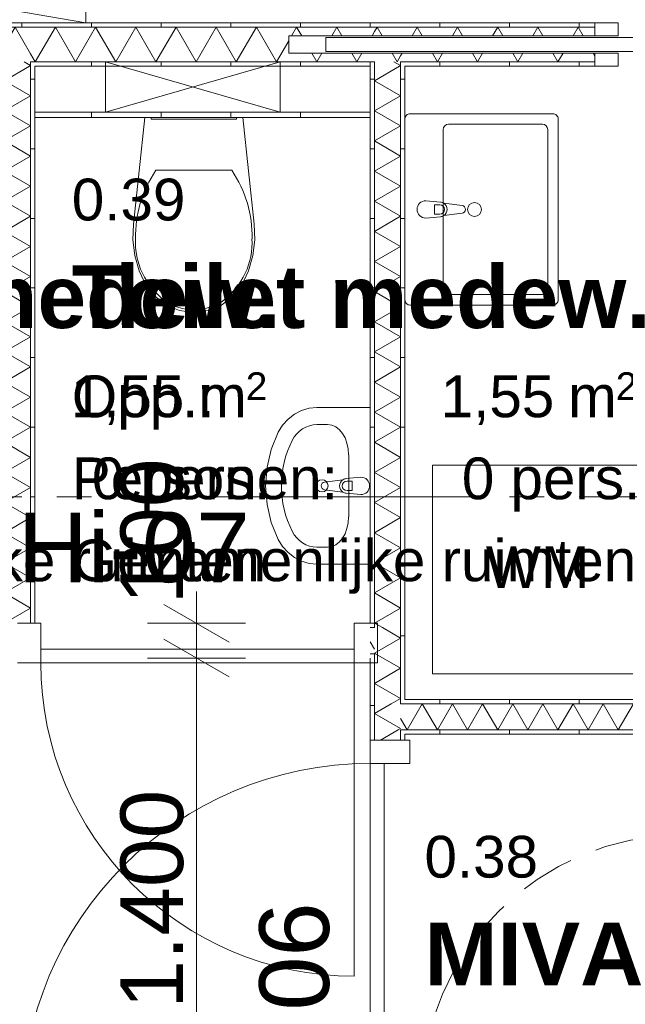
# Model space of a CAD drawing. Header units: millimetres. Extents: x 10 to 584, y 10 to 831.
# Tile 59 of 79: x 338 to 355, y 605 to 633. Entities that reach past the tile are written whole.
import ezdxf
from ezdxf.xclip import XClip

# ---------------------------------------------------------------- set-up
doc = ezdxf.new("R2010")
doc.units = ezdxf.units.MM
doc.header["$MEASUREMENT"] = 0
doc.header["$XCLIPFRAME"] = 0
doc.linetypes.add('B0204', pattern=[13, 10, -1, 1, -1])
doc.linetypes.add('B0701', pattern=[2.3412, 1.56, -0.7812])
for name, color, linetype in [('22 NC Binnenwanden', 7, 'Continuous'), ('22 NC Binnenwanden Deuren', 7, 'Continuous'), ('22 NC Binnenwanden Deurlabels', 7, 'Continuous'), ('22 NC Binnenwanden Doorsnede-arcering', 7, 'Continuous'), ('22 NC Binnenwanden Laagscheidingslijnen', 7, 'Continuous'), ('23 Vloeren', 7, 'Continuous'), ('73 Keuken', 7, 'Continuous'), ('74 Sanitair', 7, 'Continuous'), ('82 Interieur', 7, 'Continuous'), ('A Stramien', 7, 'Continuous'), ('Maatvoering 1_ 50_100', 7, 'Continuous'), ('Z Brandcompartimenten PLG', 7, 'Continuous'), ('Z Ruimtefuncties', 7, 'Continuous')]:
    doc.layers.add(name, color=color, linetype=linetype)
doc.styles.add('GENERATED_STYLE_1', font='txt')
doc.styles.add('GENERATED_STYLE_2', font='txt')
pattern_1 = [(270, (78, 259.1879), (2, 0), [])]
pattern_2 = [(180, (78, 259.1879), (0, 2), [])]
pattern_3 = [(90, (78, 259.1879), (-2, 0), [])]

# ---------------------------------------------------------------- blocks, each defined once
blk = doc.blocks.new('*X161')
at = {"layer": '22 NC Binnenwanden Doorsnede-arcering', "color": 7, "linetype": 'Continuous', "lineweight": 0}
for p, q in [((349.355, 632.688), (349.21, 632.438)), ((349.355, 632.688), (349.499, 632.438)), ((350.509, 632.688), (350.365, 632.438)), ((350.509, 632.688), (350.654, 632.438)), ((351.664, 632.688), (351.52, 632.438)), ((351.664, 632.688), (351.808, 632.438)), ((352.819, 632.688), (352.674, 632.438)), ((352.819, 632.688), (352.963, 632.438)), ((353.973, 632.688), (353.829, 632.438)), ((353.973, 632.688), (354.118, 632.438))]:
    blk.add_line(p, q, dxfattribs=at)
blk = doc.blocks.new('*X162')
at = {"layer": '22 NC Binnenwanden Doorsnede-arcering', "color": 7, "linetype": 'Continuous', "lineweight": 0}
for p, q in [((348.922, 631.938), (348.875, 631.857)), ((349.788, 631.938), (349.932, 631.688)), ((350.076, 631.938), (349.932, 631.688)), ((350.942, 631.938), (351.087, 631.688)), ((351.231, 631.938), (351.087, 631.688)), ((352.097, 631.938), (352.241, 631.688)), ((352.386, 631.938), (352.241, 631.688)), ((353.252, 631.938), (353.396, 631.688)), ((353.54, 631.938), (353.396, 631.688)), ((354.406, 631.938), (354.455, 631.854))]:
    blk.add_line(p, q, dxfattribs=at)
blk = doc.blocks.new('*X164')
at = {"layer": '22 NC Binnenwanden Doorsnede-arcering', "color": 7, "linetype": 'Continuous', "lineweight": 0}
for p in [(348.633, 631.938), (348.875, 631.857)]:
    blk.add_line(p, (348.777, 631.688), dxfattribs=at)
blk = doc.blocks.new('*X165')
at = {"layer": '22 NC Binnenwanden Doorsnede-arcering', "color": 7, "linetype": 'Continuous', "lineweight": 0}
for q in [(348.125, 632.558), (348.344, 632.438)]:
    blk.add_line((348.2, 632.688), q, dxfattribs=at)
blk = doc.blocks.new('*X166')
at = {"layer": '22 NC Binnenwanden Doorsnede-arcering', "color": 7, "linetype": 'Continuous', "lineweight": 0}
for p, q in [((338.962, 632.688), (338.385, 631.688)), ((338.962, 632.688), (339.54, 631.688)), ((340.117, 632.688), (339.54, 631.688)), ((340.117, 632.688), (340.694, 631.688)), ((341.272, 632.688), (340.694, 631.688)), ((341.272, 632.688), (341.849, 631.688)), ((342.426, 632.688), (341.849, 631.688)), ((342.426, 632.688), (343.004, 631.688)), ((343.581, 632.688), (343.004, 631.688)), ((343.581, 632.688), (344.158, 631.688)), ((344.736, 632.688), (344.158, 631.688)), ((344.736, 632.688), (345.313, 631.688)), ((345.89, 632.688), (345.746, 632.438)), ((345.89, 632.688), (346.035, 632.438)), ((347.045, 632.688), (346.901, 632.438)), ((347.045, 632.688), (347.19, 632.438)), ((348.125, 632.558), (348.056, 632.438)), ((345.665, 632.297), (345.313, 631.688)), ((338.25, 631.922), (338.385, 631.688)), ((346.324, 631.938), (346.468, 631.688)), ((346.612, 631.938), (346.468, 631.688)), ((347.478, 631.938), (347.623, 631.688)), ((347.767, 631.938), (347.623, 631.688))]:
    blk.add_line(p, q, dxfattribs=at)
blk = doc.blocks.new('*X167')
at = {"layer": '22 NC Binnenwanden Doorsnede-arcering', "color": 7, "linetype": 'Continuous', "lineweight": 0}
for q in [(337.5, 632.155), (338.25, 631.922)]:
    blk.add_line((337.808, 632.688), q, dxfattribs=at)
blk = doc.blocks.new('*X345')
at = {"layer": '22 NC Binnenwanden Doorsnede-arcering', "color": 7, "linetype": 'Continuous', "lineweight": 0}
for q in [(338.061, 631.688), (338.222, 631.563)]:
    blk.add_line((338.25, 631.579), q, dxfattribs=at)
blk = doc.blocks.new('*X346')
at = {"layer": '22 NC Binnenwanden Doorsnede-arcering', "color": 7, "linetype": 'Continuous', "lineweight": 0}
for p, q in [((338.222, 631.563), (337.5, 631.146)), ((338.25, 630.713), (337.5, 631.146)), ((338.25, 630.713), (337.5, 630.28)), ((338.25, 629.847), (337.5, 630.28)), ((338.25, 629.847), (337.5, 629.414)), ((338.25, 628.981), (337.5, 629.414)), ((338.25, 628.981), (337.5, 628.548)), ((338.25, 628.115), (337.5, 628.548)), ((338.25, 628.115), (337.5, 627.682)), ((338.25, 627.249), (337.5, 627.682)), ((338.25, 627.249), (337.5, 626.816)), ((338.25, 626.383), (337.5, 626.816)), ((338.25, 626.383), (337.5, 625.95)), ((338.25, 625.517), (337.5, 625.95)), ((338.25, 625.517), (337.5, 625.084)), ((338.25, 624.651), (337.5, 625.084)), ((338.25, 624.651), (337.5, 624.218)), ((338.25, 623.785), (337.5, 624.218)), ((338.25, 623.785), (337.5, 623.352)), ((338.25, 622.919), (337.5, 623.352)), ((338.25, 622.919), (337.5, 622.486)), ((338.25, 622.053), (337.5, 622.486)), ((338.25, 622.053), (337.5, 621.62)), ((338.25, 621.187), (337.5, 621.62)), ((338.25, 621.187), (337.5, 620.754)), ((338.25, 620.32), (337.5, 620.754)), ((338.25, 620.32), (337.5, 619.887)), ((338.25, 619.454), (337.5, 619.887)), ((338.25, 619.454), (337.5, 619.021)), ((338.25, 618.588), (337.5, 619.021)), ((338.25, 618.588), (337.5, 618.155)), ((338.25, 617.722), (337.5, 618.155)), ((338.25, 617.722), (337.5, 617.289)), ((338.25, 616.856), (337.5, 617.289)), ((338.25, 616.856), (337.5, 616.423)), ((338.25, 615.99), (337.5, 616.423)), ((338.25, 615.99), (337.5, 615.557)), ((337.51, 615.551), (337.5, 615.557))]:
    blk.add_line(p, q, dxfattribs=at)
blk = doc.blocks.new('*X382')
at = {"layer": '22 NC Binnenwanden Doorsnede-arcering', "color": 7, "linetype": 'Continuous', "lineweight": 0}
for q in [(348.686, 631.688), (348.847, 631.563)]:
    blk.add_line((348.875, 631.579), q, dxfattribs=at)
blk = doc.blocks.new('*X386')
at = {"layer": '22 NC Binnenwanden Doorsnede-arcering', "color": 7, "linetype": 'Continuous', "lineweight": 0}
blk.add_line((348.807, 612.487), (348.295, 612.191), dxfattribs=at)
blk = doc.blocks.new('*X388')
at = {"layer": '22 NC Binnenwanden Doorsnede-arcering', "color": 7, "linetype": 'Continuous', "lineweight": 0}
for p, q in [((348.606, 613.237), (348.125, 612.959)), ((348.875, 612.526), (348.125, 612.959)), ((348.875, 612.526), (348.807, 612.487))]:
    blk.add_line(p, q, dxfattribs=at)
blk = doc.blocks.new('*X389')
at = {"layer": '22 NC Binnenwanden Doorsnede-arcering', "color": 7, "linetype": 'Continuous', "lineweight": 0}
for p, q in [((348.875, 614.258), (348.151, 614.676)), ((348.875, 614.258), (348.125, 613.825)), ((348.875, 613.392), (348.125, 613.825)), ((348.875, 613.392), (348.606, 613.237))]:
    blk.add_line(p, q, dxfattribs=at)
blk = doc.blocks.new('*X390')
at = {"layer": '22 NC Binnenwanden Doorsnede-arcering', "color": 7, "linetype": 'Continuous', "lineweight": 0}
for p, q in [((348.875, 615.124), (348.352, 615.426)), ((348.875, 615.124), (348.125, 614.691)), ((348.151, 614.676), (348.125, 614.691))]:
    blk.add_line(p, q, dxfattribs=at)
blk = doc.blocks.new('*X391')
at = {"layer": '22 NC Binnenwanden Doorsnede-arcering', "color": 7, "linetype": 'Continuous', "lineweight": 0}
for p, q in [((348.847, 631.563), (348.125, 631.146)), ((348.875, 630.713), (348.125, 631.146)), ((348.875, 630.713), (348.125, 630.28)), ((348.875, 629.847), (348.125, 630.28)), ((348.875, 629.847), (348.125, 629.414)), ((348.875, 628.981), (348.125, 629.414)), ((348.875, 628.981), (348.125, 628.548)), ((348.875, 628.115), (348.125, 628.548)), ((348.875, 628.115), (348.125, 627.682)), ((348.875, 627.249), (348.125, 627.682)), ((348.875, 627.249), (348.125, 626.816)), ((348.875, 626.383), (348.125, 626.816)), ((348.875, 626.383), (348.125, 625.95)), ((348.875, 625.517), (348.125, 625.95)), ((348.875, 625.517), (348.125, 625.084)), ((348.875, 624.651), (348.125, 625.084)), ((348.875, 624.651), (348.125, 624.218)), ((348.875, 623.785), (348.125, 624.218)), ((348.875, 623.785), (348.125, 623.352)), ((348.875, 622.919), (348.125, 623.352)), ((348.875, 622.919), (348.125, 622.486)), ((348.875, 622.053), (348.125, 622.486)), ((348.875, 622.053), (348.125, 621.62)), ((348.875, 621.187), (348.125, 621.62)), ((348.875, 621.187), (348.125, 620.754)), ((348.875, 620.32), (348.125, 620.754)), ((348.875, 620.32), (348.125, 619.887)), ((348.875, 619.454), (348.125, 619.887)), ((348.875, 619.454), (348.125, 619.021)), ((348.875, 618.588), (348.125, 619.021)), ((348.875, 618.588), (348.125, 618.155)), ((348.875, 617.722), (348.125, 618.155)), ((348.875, 617.722), (348.125, 617.289)), ((348.875, 616.856), (348.125, 617.289)), ((348.875, 616.856), (348.125, 616.423)), ((348.875, 615.99), (348.125, 616.423)), ((348.875, 615.99), (348.125, 615.557)), ((348.352, 615.426), (348.125, 615.557))]:
    blk.add_line(p, q, dxfattribs=at)
blk = doc.blocks.new('*X392')
at = {"layer": '22 NC Binnenwanden Doorsnede-arcering', "color": 7, "linetype": 'Continuous', "lineweight": 0}
blk.add_line((348.125, 614.806), (348, 615.023), dxfattribs=at)
blk = doc.blocks.new('*X406')
at = {"layer": '22 NC Binnenwanden Doorsnede-arcering', "color": 7, "linetype": 'Continuous', "lineweight": 0}
blk.add_line((349, 612.601), (348.875, 612.818), dxfattribs=at)
blk = doc.blocks.new('*X407')
at = {"layer": '22 NC Binnenwanden Doorsnede-arcering', "color": 7, "linetype": 'Continuous', "lineweight": 0}
for p, q in [((349.066, 612.487), (349.499, 613.237)), ((349.932, 612.487), (349.499, 613.237)), ((349.932, 612.487), (350.365, 613.237)), ((350.798, 612.487), (350.365, 613.237)), ((350.798, 612.487), (351.231, 613.237)), ((351.664, 612.487), (351.231, 613.237)), ((351.664, 612.487), (352.097, 613.237)), ((352.53, 612.487), (352.097, 613.237)), ((352.53, 612.487), (352.963, 613.237)), ((353.396, 612.487), (352.963, 613.237)), ((353.396, 612.487), (353.829, 613.237)), ((354.262, 612.487), (353.829, 613.237)), ((354.262, 612.487), (354.695, 613.237)), ((355.128, 612.487), (354.695, 613.237)), ((355.128, 612.487), (355.561, 613.237)), ((355.994, 612.487), (355.561, 613.237)), ((355.994, 612.487), (356.427, 613.237)), ((356.86, 612.487), (356.427, 613.237)), ((356.86, 612.487), (357.293, 613.237)), ((357.726, 612.487), (357.293, 613.237)), ((357.726, 612.487), (358.159, 613.237)), ((358.592, 612.487), (358.159, 613.237)), ((358.592, 612.487), (359.025, 613.237)), ((359.458, 612.487), (359.025, 613.237)), ((359.458, 612.487), (359.891, 613.237)), ((360.324, 612.487), (359.891, 613.237)), ((360.324, 612.487), (360.757, 613.237)), ((361.19, 612.487), (360.757, 613.237)), ((361.19, 612.487), (361.623, 613.237)), ((362.056, 612.487), (361.623, 613.237)), ((362.056, 612.487), (362.489, 613.237)), ((362.875, 612.569), (362.489, 613.237)), ((349.066, 612.487), (349, 612.601))]:
    blk.add_line(p, q, dxfattribs=at)
blk = doc.blocks.new('Drawing_2_2', base_point=(78, 259.188))
at = {"layer": '22 NC Binnenwanden Doorsnede-arcering', "linetype": 'Continuous', "lineweight": 0, "true_color": 0x000000}
h = blk.add_hatch(dxfattribs=at)
h.set_pattern_fill('930_Lijnen_vert_200_0002', color=18, style=0, pattern_type=2)
h.set_pattern_definition(pattern_1)
h.paths.add_polyline_path([(354.455, 632.813), (322.75, 632.813), (322.75, 632.688), (354.455, 632.688)])
h = blk.add_hatch(dxfattribs=at)
h.set_pattern_fill('930_Lijnen_vert_200_0002', color=18, style=0, pattern_type=2)
h.set_pattern_definition(pattern_1)
h.paths.add_polyline_path([(338.25, 631.563), (338.375, 631.563), (338.375, 631.688), (338.25, 631.688)])
h = blk.add_hatch(dxfattribs=at)
h.set_pattern_fill('930_Lijnen_vert_200_0002', color=18, style=0, pattern_type=2)
h.set_pattern_definition(pattern_1)
h.paths.add_polyline_path([(338.375, 631.563), (348, 631.563), (348, 631.688), (338.375, 631.688)])
h = blk.add_hatch(dxfattribs=at)
h.set_pattern_fill('930_Lijnen_vert_200_0002', color=18, style=0, pattern_type=2)
h.set_pattern_definition(pattern_1)
h.paths.add_polyline_path([(348, 631.563), (348.125, 631.563), (348.125, 631.688), (348, 631.688)])
h = blk.add_hatch(dxfattribs=at)
h.set_pattern_fill('930_Lijnen_vert_200_0002', color=18, style=0, pattern_type=2)
h.set_pattern_definition(pattern_1)
h.paths.add_polyline_path([(348.875, 631.563), (349, 631.563), (349, 631.688), (348.875, 631.688)])
h = blk.add_hatch(dxfattribs=at)
h.set_pattern_fill('930_Lijnen_vert_200_0002', color=18, style=0, pattern_type=2)
h.set_pattern_definition(pattern_1)
h.paths.add_polyline_path([(354.455, 631.688), (349, 631.688), (349, 631.563), (354.455, 631.563)])
h = blk.add_hatch(dxfattribs=at)
h.set_pattern_fill('930_Lijnen_vert_200_0002', color=18, style=0, pattern_type=2)
h.set_pattern_definition(pattern_2)
h.paths.add_polyline_path([(338.375, 615.551), (338.375, 631.563), (338.25, 631.563), (338.25, 615.551)])
h = blk.add_hatch(dxfattribs=at)
h.set_pattern_fill('930_Lijnen_vert_200_0002', color=18, style=0, pattern_type=2)
h.set_pattern_definition(pattern_2)
h.paths.add_polyline_path([(348.125, 615.551), (348.125, 631.563), (348, 631.563), (348, 615.551)])
h = blk.add_hatch(dxfattribs=at)
h.set_pattern_fill('930_Lijnen_vert_200_0002', color=18, style=0, pattern_type=2)
h.set_pattern_definition(pattern_2)
h.paths.add_polyline_path([(349, 613.362), (349, 631.563), (348.875, 631.563), (348.875, 613.362)])
h = blk.add_hatch(dxfattribs=at)
h.set_pattern_fill('930_Lijnen_vert_200_0002', color=18, style=0, pattern_type=2)
h.set_pattern_definition(pattern_1)
h.paths.add_polyline_path([(348, 630.238), (338.375, 630.238), (338.375, 630.088), (348, 630.088)])
h = blk.add_hatch(dxfattribs=at)
h.set_pattern_fill('930_Lijnen_vert_200_0002', color=18, style=0, pattern_type=2)
h.set_pattern_definition(pattern_2)
h.paths.add_polyline_path([(348, 615.551), (348, 615.426), (348.125, 615.426), (348.125, 615.551)])
h = blk.add_hatch(dxfattribs=at)
h.set_pattern_fill('930_Lijnen_vert_200_0002', color=18, style=0, pattern_type=2)
h.set_pattern_definition(pattern_2)
h.paths.add_polyline_path([(348, 614.676), (348, 614.551), (348.125, 614.551), (348.125, 614.676)])
h = blk.add_hatch(dxfattribs=at)
h.set_pattern_fill('930_Lijnen_vert_200_0002', color=18, style=0, pattern_type=2)
h.set_pattern_definition(pattern_2)
h.paths.add_polyline_path([(348, 614.551), (348, 612.191), (348.125, 612.191), (348.125, 614.551)])
h = blk.add_hatch(dxfattribs=at)
h.set_pattern_fill('930_Lijnen_vert_200_0002', color=18, style=0, pattern_type=2)
h.set_pattern_definition(pattern_2)
h.paths.add_polyline_path([(348.875, 613.362), (348.875, 613.237), (349, 613.237), (349, 613.362)])
h = blk.add_hatch(dxfattribs=at)
h.set_pattern_fill('930_Lijnen_vert_200_0002', color=18, style=0, pattern_type=2)
h.set_pattern_definition(pattern_3)
h.paths.add_polyline_path([(362.75, 613.362), (349, 613.362), (349, 613.237), (362.75, 613.237)])
h = blk.add_hatch(dxfattribs=at)
h.set_pattern_fill('930_Lijnen_vert_200_0002', color=18, style=0, pattern_type=2)
h.set_pattern_definition(pattern_2)
h.paths.add_polyline_path([(348.875, 612.487), (348.875, 612.362), (349, 612.362), (349, 612.487)])
h = blk.add_hatch(dxfattribs=at)
h.set_pattern_fill('930_Lijnen_vert_200_0002', color=18, style=0, pattern_type=2)
h.set_pattern_definition(pattern_3)
h.paths.add_polyline_path([(349, 612.362), (365.5, 612.362), (365.5, 612.487), (349, 612.487)])
h = blk.add_hatch(dxfattribs=at)
h.set_pattern_fill('930_Lijnen_vert_200_0002', color=18, style=0, pattern_type=2)
h.set_pattern_definition(pattern_2)
h.paths.add_polyline_path([(349, 612.362), (348.875, 612.362), (348.875, 612.191), (349, 612.191)])
at = {"layer": '22 NC Binnenwanden', "color": 1, "linetype": 'Continuous', "lineweight": 0}
for p, q in [((354.455, 632.813), (354.455, 632.688)), ((354.455, 632.688), (354.455, 632.438)), ((345.665, 632.438), (345.665, 631.938)), ((354.455, 632.438), (345.665, 632.438)), ((345.665, 631.938), (354.455, 631.938)), ((354.455, 631.938), (354.455, 631.688)), ((354.455, 631.688), (354.455, 631.563)), ((348.215, 615.551), (348.215, 615.426)), ((348.215, 615.426), (348.215, 614.676)), ((348.215, 614.676), (348.215, 614.551)), ((348, 612.191), (348.125, 612.191)), ((348.125, 612.191), (348.875, 612.191)), ((348.875, 612.191), (349, 612.191))]:
    blk.add_line(p, q, dxfattribs=at)
at = {"layer": '22 NC Binnenwanden', "color": 1, "linetype": 'Continuous', "lineweight": 0, "flags": 128}
for points in [[(354.455, 632.813), (322.75, 632.813)], [(338.375, 631.563), (348, 631.563)], [(338.375, 615.551), (338.375, 631.563)], [(348, 631.563), (348, 615.551)], [(349, 631.563), (354.455, 631.563)], [(349, 613.362), (349, 631.563)], [(338.375, 630.238), (338.375, 630.088)], [(348, 630.238), (348, 630.088)], [(348, 614.551), (348, 612.191)], [(362.75, 613.362), (349, 613.362)], [(349, 612.191), (349, 612.362)], [(349, 612.362), (365.5, 612.362)]]:
    blk.add_lwpolyline(points, dxfattribs=at)
at = {"layer": '22 NC Binnenwanden', "color": 9, "linetype": 'Continuous', "lineweight": 0, "flags": 128}
for points in [[(348, 630.238), (338.375, 630.238)], [(338.375, 630.088), (348, 630.088)]]:
    blk.add_lwpolyline(points, dxfattribs=at)
at = {"layer": '22 NC Binnenwanden Deuren', "color": 1, "linetype": 'Continuous', "lineweight": 0}
for p, q in [((354.455, 632.813), (355.125, 632.813)), ((354.455, 632.438), (354.455, 632.813)), ((354.455, 632.813), (354.455, 632.688)), ((354.455, 632.813), (354.455, 632.688)), ((355.125, 632.813), (355.125, 632.438)), ((354.455, 632.688), (354.455, 632.438)), ((354.455, 632.688), (354.455, 632.438)), ((364.535, 632.388), (346.725, 632.388)), ((346.725, 632.388), (346.725, 631.988)), ((355.125, 632.438), (354.455, 632.438)), ((346.725, 631.988), (364.535, 631.988)), ((354.455, 631.938), (355.125, 631.938)), ((354.455, 631.563), (354.455, 631.938)), ((354.455, 631.938), (354.455, 631.688)), ((354.455, 631.938), (354.455, 631.688)), ((354.455, 631.688), (354.455, 631.563)), ((354.455, 631.688), (354.455, 631.563)), ((355.125, 631.938), (355.125, 631.563)), ((355.125, 631.563), (354.455, 631.563)), ((337.875, 615.551), (338.545, 615.551)), ((338.545, 615.551), (338.545, 614.411)), ((347.545, 614.411), (347.545, 615.551)), ((347.545, 615.551), (348.215, 615.551)), ((348.215, 615.551), (348.215, 614.411)), ((348.215, 615.551), (348.215, 615.426)), ((348.215, 615.551), (348.215, 615.426)), ((348.215, 615.426), (348.215, 614.676)), ((348.215, 615.426), (348.215, 614.676)), ((347.545, 614.811), (338.545, 614.811)), ((338.545, 614.811), (338.545, 614.411)), ((347.545, 614.411), (347.545, 614.811)), ((338.545, 614.411), (337.875, 614.411)), ((338.545, 614.411), (347.545, 614.411)), ((347.545, 614.411), (347.545, 605.411)), ((348.215, 614.411), (347.545, 614.411)), ((348.215, 614.676), (348.215, 614.551)), ((348.215, 614.676), (348.215, 614.551)), ((348, 611.521), (348, 612.191)), ((348, 612.191), (349.14, 612.191)), ((348, 612.191), (348.125, 612.191)), ((348, 612.191), (348.125, 612.191)), ((348.125, 612.191), (348.875, 612.191)), ((348.125, 612.191), (348.875, 612.191)), ((348.875, 612.191), (349, 612.191)), ((348.875, 612.191), (349, 612.191)), ((349.14, 612.191), (349.14, 611.521)), ((349.14, 611.521), (348, 611.521)), ((348, 611.521), (348, 601.521)), ((348.4, 611.521), (348, 611.521)), ((348.4, 601.521), (348.4, 611.521))]:
    blk.add_line(p, q, dxfattribs=at)
for centre, radius, start, end in [((347.545, 614.411), 9, 180, 270), ((348, 601.521), 10, 90, 180)]:
    blk.add_arc(centre, radius, start, end, dxfattribs=at)
at = {"layer": '22 NC Binnenwanden Laagscheidingslijnen', "color": 1, "linetype": 'Continuous', "lineweight": 0}
for p, q in [((338.25, 632.688), (337.5, 632.688)), ((348.125, 632.688), (338.25, 632.688)), ((348.875, 632.688), (348.125, 632.688)), ((354.455, 632.688), (348.875, 632.688)), ((338.375, 631.688), (338.25, 631.688)), ((348, 631.688), (338.375, 631.688)), ((348.125, 631.688), (348, 631.688)), ((349, 631.688), (348.875, 631.688)), ((354.455, 631.688), (349, 631.688))]:
    blk.add_line(p, q, dxfattribs=at)
at = {"layer": '22 NC Binnenwanden Laagscheidingslijnen', "color": 9, "linetype": 'Continuous', "lineweight": 0}
for p, q in [((338.25, 631.563), (338.25, 631.688)), ((338.25, 631.563), (338.25, 631.688)), ((348.125, 631.688), (348.125, 631.563)), ((348.125, 631.688), (348.125, 631.563)), ((348.875, 631.563), (348.875, 631.688)), ((348.875, 631.563), (348.875, 631.688)), ((338.25, 615.551), (338.25, 631.563)), ((348.125, 615.551), (348.125, 631.563)), ((348.875, 615.426), (348.875, 631.563)), ((348.125, 615.426), (348.125, 615.551)), ((348.125, 615.426), (348, 615.426)), ((348.125, 615.426), (348, 615.426)), ((348.875, 614.676), (348.875, 615.426)), ((348, 614.676), (348.125, 614.676)), ((348, 614.676), (348.125, 614.676)), ((348.125, 614.551), (348.125, 614.676)), ((348.125, 612.191), (348.125, 614.551)), ((348.875, 613.237), (348.875, 614.676)), ((349, 613.237), (348.875, 613.237)), ((349, 613.237), (348.875, 613.237)), ((349, 613.237), (362.75, 613.237)), ((348.875, 612.487), (349, 612.487)), ((348.875, 612.191), (348.875, 612.487)), ((348.875, 612.487), (349, 612.487)), ((349, 612.487), (362.875, 612.487))]:
    blk.add_line(p, q, dxfattribs=at)
at = {"layer": '23 Vloeren', "color": 1, "linetype": 'B0701', "lineweight": 0}
blk.add_circle((356.987, 601.968), 7.5, dxfattribs=at)
at = {"layer": '74 Sanitair', "color": 1, "linetype": 'Continuous', "lineweight": 0}
for p, q in [((345.421, 631.688), (340.405, 630.239)), ((345.42, 630.238), (340.406, 631.689)), ((350.1, 625.147), (350.1, 629.747)), ((350.25, 629.897), (352.95, 629.897)), ((353.1, 629.747), (353.1, 625.147)), ((341.848, 628.574), (342.938, 628.574)), ((342.938, 628.574), (344.027, 628.574)), ((349.849, 627.583), (349.998, 627.583)), ((349.849, 627.311), (349.849, 627.583)), ((349.998, 627.311), (349.849, 627.311)), ((352.95, 624.997), (350.25, 624.997)), ((346.778, 621.262), (346.473, 621.262)), ((347.385, 620.393), (347.385, 618.61)), ((347.485, 619.637), (347.337, 619.637)), ((347.485, 619.365), (347.485, 619.637)), ((347.337, 619.365), (347.485, 619.365)), ((346.778, 617.741), (346.473, 617.741))]:
    blk.add_line(p, q, dxfattribs=at)
at = {"layer": '74 Sanitair', "color": 1, "linetype": 'Continuous', "lineweight": 0, "flags": 128}
for points in [[(345.421, 631.688), (340.406, 631.689), (340.405, 630.239), (345.42, 630.238)], [(344.632, 626.12), (344.508, 625.685), (344.318, 625.274), (344.062, 624.949), (343.731, 624.699), (343.348, 624.542), (342.938, 624.488), (342.527, 624.542), (342.144, 624.699), (341.814, 624.949), (341.558, 625.274), (341.368, 625.685), (341.243, 626.12), (341.189, 626.57), (341.204, 627.022), (341.528, 630.088), (344.347, 630.088), (344.671, 627.022), (344.687, 626.57)], [(341.708, 630.088), (344.168, 630.088), (344.168, 630.038), (341.708, 630.038)], [(348, 617.251), (346.473, 617.251), (346.248, 617.273), (346.03, 617.338), (345.827, 617.443), (345.644, 617.585), (345.488, 617.76), (345.363, 617.963), (345.163, 618.452), (345.041, 618.969), (345, 619.501), (345.041, 620.034), (345.163, 620.551), (345.363, 621.04), (345.488, 621.243), (345.644, 621.418), (345.827, 621.56), (346.03, 621.665), (346.248, 621.73), (346.473, 621.751), (348, 621.751)], [(355.788, 614.098), (355.788, 620.098), (349.788, 620.098), (349.788, 614.098)]]:
    blk.add_lwpolyline(points, close=True, dxfattribs=at)
for points in [[(349, 624.847), (349, 630.047, -0.414214), (349.15, 630.197), (353.25, 630.197, -0.414214), (353.4, 630.047), (353.4, 624.847, -0.414214), (353.25, 624.697), (349.15, 624.697, -0.414214)], [(349.6, 627.197), (350.02, 627.237, 0.12102), (350.115, 627.27), (350.644, 627.336, 0.882566), (350.644, 627.558), (350.115, 627.625, 0.12102), (350.02, 627.657), (349.6, 627.697, 1)], [(347.735, 619.251), (347.315, 619.291, -0.12102), (347.22, 619.324), (346.691, 619.39, -0.882566), (346.691, 619.612), (347.22, 619.679, -0.12102), (347.315, 619.711), (347.735, 619.751, -1)]]:
    blk.add_lwpolyline(points, format="xyb", close=True, dxfattribs=at)
at = {"layer": '74 Sanitair', "color": 1, "linetype": 'Continuous', "lineweight": 0}
for centre, radius in [((351, 627.447), 0.2), ((346.619, 619.501), 0.175)]:
    blk.add_circle(centre, radius, dxfattribs=at)
for centre, radius, start, end in [((350.25, 629.747), 0.15, 90, 180), ((352.95, 629.747), 0.15, 0, 90), ((349.998, 627.447), 0.136, 270, 90), ((350.001, 627.447), 0.211, 302.771, 57.229), ((350.25, 625.147), 0.15, 180, 270), ((352.95, 625.147), 0.15, 270, 0), ((347.334, 619.501), 0.211, 122.771, 237.229), ((347.337, 619.501), 0.136, 90, 270)]:
    blk.add_arc(centre, radius, start, end, dxfattribs=at)
for centre, major_axis, ratio, start_param, end_param in [((345.519, 626.693), (4.253, 0), 0.875546, 2.61219, 3.165211), ((340.357, 626.693), (4.253, 0), 0.875546, 6.259569, 6.81259), ((343.832, 626.48), (2.569, 0), 0.875546, 3.085865, 3.986454), ((342.043, 626.48), (2.569, 0), 0.875546, 5.438328, 6.338917), ((342.946, 625.776), (1.385, 0), 0.875546, 4.079884, 4.706528), ((342.93, 625.776), (1.385, 0), 0.875546, 4.71825, 5.344893), ((346.473, 620.393), (0, 0.869), 0.929293, 0, 1.073821), ((346.778, 620.392), (0, 0.87), 0.696574, 4.712389, 6.283185), ((348, 619.501), (0, 2.739), 0.929293, 1.073821, 2.067771), ((346.778, 618.611), (0, 0.87), 0.696574, 3.141593, 4.712389), ((346.473, 618.61), (0, 0.869), 0.929293, 2.067771, 3.141593)]:
    blk.add_ellipse(centre, major_axis=major_axis, ratio=ratio, start_param=start_param, end_param=end_param, dxfattribs=at)
at = {"layer": '82 Interieur', "color": 1, "linetype": 'Continuous', "lineweight": 0}
blk.add_line((349, 622.454), (349, 630.688), dxfattribs=at)
at = {"layer": 'A Stramien', "color": 9, "linetype": 'B0204', "lineweight": 0}
blk.add_line((68, 619.188), (520.556, 619.188), dxfattribs=at)
at = {"layer": 'Maatvoering 1_ 50_100', "color": 1, "linetype": 'Continuous', "lineweight": 0}
for p, q in [((343.015, 615.551), (343.015, 616.468)), ((342.078, 616.093), (343.953, 615.01)), ((344.421, 615.551), (341.609, 615.551)), ((343.015, 614.551), (343.015, 615.551)), ((343.953, 614.01), (342.078, 615.093)), ((344.421, 614.551), (341.609, 614.551)), ((343.015, 600.551), (343.015, 614.551))]:
    blk.add_line(p, q, dxfattribs=at)
at = {"layer": 'Z Brandcompartimenten PLG', "color": 1, "linetype": 'Continuous', "lineweight": 0}
blk.add_line((331.936, 634.163), (339.836, 632.813), dxfattribs=at)
at = {"layer": 'Z Brandcompartimenten PLG', "color": 1, "linetype": 'Continuous', "lineweight": 0, "flags": 128}
blk.add_lwpolyline([(331.936, 634.163), (339.836, 634.163), (339.836, 632.813), (331.936, 632.813)], close=True, dxfattribs=at)
at = {"layer": '73 Keuken', "color": 4, "linetype": 'Continuous', "lineweight": 0}
for name in ['*X167', '*X166', '*X165', '*X161', '*X345', '*X164', '*X382', '*X162', '*X346', '*X391', '*X390', '*X392', '*X389', '*X388', '*X407', '*X406', '*X386']:
    blk.add_blockref(name, (0, 0), dxfattribs=at)
at = {"layer": '22 NC Binnenwanden Deurlabels', "color": 2, "linetype": 'Continuous', "lineweight": 0, "insert": (337.875, 616.704), "char_height": 2, "attachment_point": 7, "style": 'GENERATED_STYLE_1'}
blk.add_mtext('\\A1;{\\pql;\\fArial|b0|i0|c0|p38;Hi-07}', dxfattribs=at)
at = {"layer": '22 NC Binnenwanden Deurlabels', "color": 2, "linetype": 'Continuous', "lineweight": 0, "insert": (346.847, 600.851), "char_height": 2, "attachment_point": 7, "rotation": 90, "style": 'GENERATED_STYLE_1'}
blk.add_mtext('\\A1;{\\pql;\\fArial|b0|i0|c0|p38;Hi-06}', dxfattribs=at)
at = {"layer": '74 Sanitair', "color": 2, "linetype": 'Continuous', "lineweight": 0, "insert": (351.323, 617.166), "char_height": 1.2, "attachment_point": 4, "style": 'GENERATED_STYLE_1'}
blk.add_mtext('\\A1;{\\pql;\\fArial|b0|i0|c0|p38;WM}', dxfattribs=at)
at = {"layer": 'Maatvoering 1_ 50_100', "color": 2, "linetype": 'Continuous', "lineweight": 0, "char_height": 1.8, "attachment_point": 7, "rotation": 90, "style": 'GENERATED_STYLE_1'}
for s, insert, width in [('\\A1;{\\pql;\\fArial|b0|i0|c0|p38;100}', (342.655, 616.093), 4.09784), ('\\A1;{\\pql;\\fArial|b0|i0|c0|p38;1.400}', (342.655, 604.474), 6.15497)]:
    blk.add_mtext(s, dxfattribs=dict(at, insert=insert, width=width))
at = {"layer": 'Z Ruimtefuncties', "color": 2, "linetype": 'Continuous', "lineweight": 0, "attachment_point": 1}
for s, insert, char_height, style in [('\\A1;{\\pql;\\pt0;\\fArial|b0|i0|c0|p38;0.39}', (339.433, 628.331), 1.2, 'GENERATED_STYLE_1'), ('\\A1;{\\pql;\\pt0;\\fArial|b1|i0|c0|p38;Toilet medew.}', (328.808, 625.837), 1.8, 'GENERATED_STYLE_2'), ('\\A1;{\\pql;\\pt0;\\fArial|b1|i0|c0|p38;Toilet medew.}', (339.433, 625.837), 1.8, 'GENERATED_STYLE_2'), ('\\A1;{\\pql;\\pt0;\\fArial|b0|i0|c0|p38;Opp.: }', (339.433, 622.674), 1.2, 'GENERATED_STYLE_1'), ('\\A1;{\\pql;\\fArial|b0|i0|c0|p38;1,55}', (339.403, 622.674), 1.2, 'GENERATED_STYLE_1'), ('\\A1;{\\pql;\\fArial|b0|i0|c0|p38;2}', (344.428, 622.765), 0.8, 'GENERATED_STYLE_1'), ('\\A1;{\\pql;\\fArial|b0|i0|c0|p38;1,55}', (350.028, 622.674), 1.2, 'GENERATED_STYLE_1'), ('\\A1;{\\pql;\\fArial|b0|i0|c0|p38;2}', (355.053, 622.765), 0.8, 'GENERATED_STYLE_1'), ('\\A1;{\\pql;\\fArial|b0|i0|c0|p38; m}', (342.596, 622.674), 1.2, 'GENERATED_STYLE_1'), ('\\A1;{\\pql;\\fArial|b0|i0|c0|p38; m}', (353.221, 622.674), 1.2, 'GENERATED_STYLE_1'), ('\\A1;{\\pql;\\pt0;\\fArial|b0|i0|c0|p38;Personen: }', (339.433, 620.317), 1.2, 'GENERATED_STYLE_1'), ('\\A1;{\\pql;\\pt0;\\fArial|b0|i0|c0|p38;0 pers.}', (340.01, 620.317), 1.2, 'GENERATED_STYLE_1'), ('\\A1;{\\pql;\\pt0;\\fArial|b0|i0|c0|p38;0 pers.}', (350.635, 620.317), 1.2, 'GENERATED_STYLE_1'), ('\\A1;{\\pql;\\pt0;\\fArial|b0|i0|c0|p38;Gezamenlijke ruimten}', (328.808, 617.96), 1.2, 'GENERATED_STYLE_1'), ('\\A1;{\\pql;\\pt0;\\fArial|b0|i0|c0|p38;Gezamenlijke ruimten}', (339.433, 617.96), 1.2, 'GENERATED_STYLE_1'), ('\\A1;{\\pql;\\pt0;\\fArial|b0|i0|c0|p38;0.38}', (349.561, 609.442), 1.2, 'GENERATED_STYLE_1'), ('\\A1;{\\pql;\\pt0;\\fArial|b1|i0|c0|p38;MIVA}', (349.561, 606.948), 1.8, 'GENERATED_STYLE_2')]:
    blk.add_mtext(s, dxfattribs=dict(at, insert=insert, char_height=char_height, style=style))

msp = doc.modelspace()

# ---------------------------------------------------------------- block references
at = {"color": 4, "linetype": 'Continuous', "lineweight": 0}
ref = msp.add_blockref('Drawing_2_2', (78, 259.188), dxfattribs=at)
XClip(ref).set_block_clipping_path([(30, 141.736842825), (586.5626696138, 806.4087291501)])

doc.saveas('drawing.dxf')
